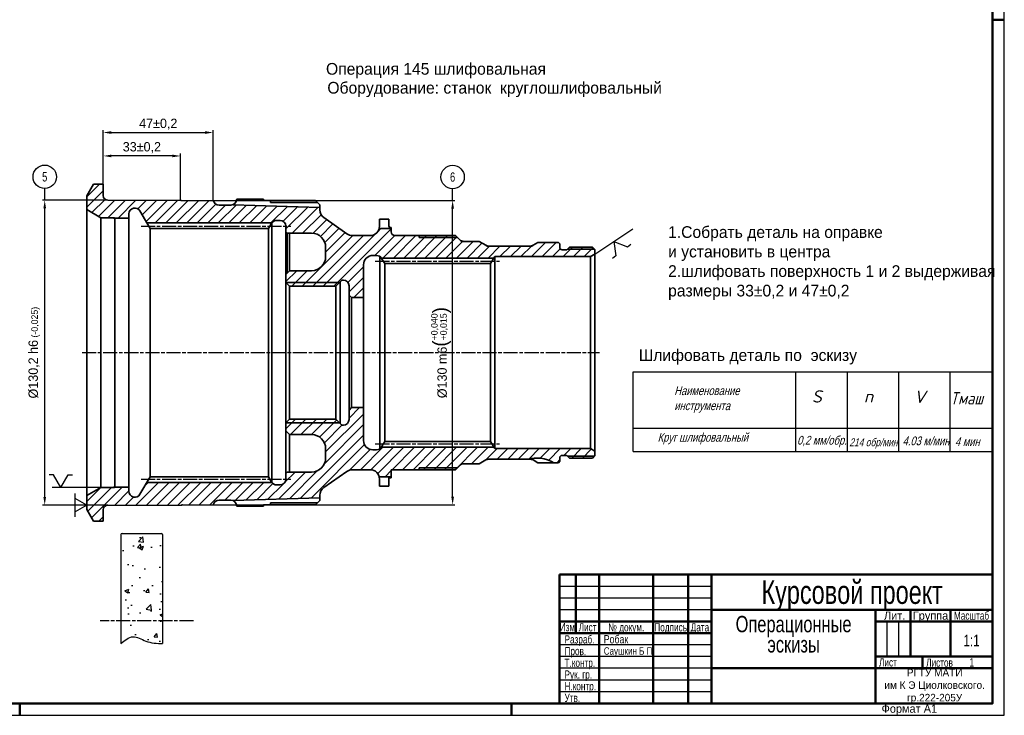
# Model space of a CAD drawing. Header units: millimetres. Extents: x 0 to 841, y 0 to 594.
# Tile 3 of 4: x 420 to 841, y 0 to 297. Entities that reach past the tile are written whole.
import ezdxf
from ezdxf.enums import TextEntityAlignment as Align

# ---------------------------------------------------------------- set-up
doc = ezdxf.new("R2010")
doc.units = ezdxf.units.MM
doc.linetypes.add('AM_ISO08W050x2', pattern=[9, 6, -0.75, 1.5, -0.75])
for name, color, linetype, lineweight in [('AM_4', 3, 'Continuous', 25), ('AM_5', 3, 'Continuous', 25), ('AM_6', 2, 'Continuous', 35), ('AM_7', 4, 'AM_ISO08W050x2', 25), ('AM_8', 1, 'Continuous', 25), ('AM_BOR', 7, 'Continuous', 50)]:
    doc.layers.add(name, color=color, linetype=linetype, lineweight=lineweight)
doc.styles.get("Standard").update_dxf_attribs({"font": 'aaa.shx'})
doc.styles.add('USER2', font='SIMPLEX.SHX')
doc.dimstyles.new('AM_ISO', dxfattribs={"dimtxt": 4, "dimasz": 3.5, "dimexe": 1, "dimexo": 0, "dimgap": 1.25, "dimtad": 1, "dimzin": 9, "dimtxsty": 'Standard', "dimcen": 0, "dimclrd": 3, "dimclre": 3, "dimclrt": 7, "dimadec": 0, "dimazin": 3, "dimtp": 0.1, "dimtm": 0.1, "dimtfac": 0.71, "dimtmove": 0, "dimatfit": 2, "dimldrblk": 'Сварка пр', "dimfxl": 0, "dimlwd": -1, "dimlwe": -1, "dimarcsym": 0})

# ---------------------------------------------------------------- blocks, each defined once
blk = doc.blocks.new('центровка')
at = {"color": 7}
for p, q in [((5.41, 3.12), (5.41, 5)), ((0, 0), (5.41, 3.12)), ((0, 0), (5.41, -3.12)), ((5.41, -3.12), (5.41, -5))]:
    blk.add_line(p, q, dxfattribs=at)
blk = doc.blocks.new('опора')
for p, q in [((0, 0), (-2.89, -5)), ((0, 0), (2.89, -5)), ((5, -5), (-5, -5))]:
    blk.add_line(p, q)
blk = doc.blocks.new('*D13')
at = {"layer": 'AM_5', "color": 3}
for p, q in [((503.13, 219.81), (606.36, 219.81)), ((605.36, 93.31), (605.36, 216.31)), ((503.13, 89.81), (606.36, 89.81))]:
    blk.add_line(p, q, dxfattribs=at)
for points in [[(604.78, 216.31), (605.94, 216.31), (605.36, 219.81)], [(604.78, 93.31), (605.94, 93.31), (605.36, 89.81)]]:
    blk.add_solid(points, dxfattribs=at)
at = {"layer": 'Defpoints', "color": 0}
for p in [(503.13, 219.81), (605.36, 219.81), (503.13, 89.81)]:
    blk.add_point(p, dxfattribs=at)
at = {"layer": 'AM_5', "color": 7, "insert": (600.41, 154.81), "char_height": 4, "attachment_point": 5, "rotation": 90}
blk.add_mtext('%%c130{}{ m6\\C2;{\\H1.5x;(}{\\H.7x;\\S+0,040^ +0,015;}{\\H1.5x;)}}', dxfattribs=at)
blk = doc.blocks.new('Сварка пр')
blk.add_hatch(color=3).paths.add_polyline_path([(-1.2, 0), (-1.2, -0.2), (0, 0)])
at = {"color": 3}
blk.add_lwpolyline([(0, 0), (-1.2, 0), (-1.2, -0.2), (0, 0)], dxfattribs=at)
blk = doc.blocks.new('*D14')
at = {"layer": 'AM_5', "color": 3}
for p, q in [((458.13, 219.91), (430.13, 219.91)), ((431.13, 93.21), (431.13, 216.41)), ((458.13, 89.71), (430.13, 89.71))]:
    blk.add_line(p, q, dxfattribs=at)
for points in [[(430.55, 216.41), (431.71, 216.41), (431.13, 219.91)], [(430.55, 93.21), (431.71, 93.21), (431.13, 89.71)]]:
    blk.add_solid(points, dxfattribs=at)
at = {"layer": 'Defpoints', "color": 0}
for p in [(431.13, 219.91), (458.13, 219.91), (458.13, 89.71)]:
    blk.add_point(p, dxfattribs=at)
at = {"layer": 'AM_5', "color": 7, "insert": (426.58, 154.81), "char_height": 4, "attachment_point": 5, "rotation": 90}
blk.add_mtext('%%c130,2{}{ h6{\\H1.5x;}{\\C2;\\H.7x;\\S^  (-0,025);}', dxfattribs=at)
blk = doc.blocks.new('*D15')
at = {"layer": 'AM_5', "color": 3}
for p, q in [((456.13, 226.81), (456.13, 239.81)), ((489.13, 219.91), (489.13, 239.81)), ((485.63, 238.81), (459.63, 238.81))]:
    blk.add_line(p, q, dxfattribs=at)
for points in [[(459.63, 239.39), (459.63, 238.23), (456.13, 238.81)], [(485.63, 239.39), (485.63, 238.23), (489.13, 238.81)]]:
    blk.add_solid(points, dxfattribs=at)
at = {"layer": 'Defpoints', "color": 0}
for p in [(456.13, 238.81), (456.13, 226.81), (489.13, 219.91)]:
    blk.add_point(p, dxfattribs=at)
at = {"layer": 'AM_5', "color": 7, "insert": (472.63, 242.36), "char_height": 4, "attachment_point": 5}
blk.add_mtext('33{}{%%p0,2}', dxfattribs=at)
blk = doc.blocks.new('*D16')
at = {"layer": 'AM_5', "color": 3}
for p, q in [((456.13, 226.81), (456.13, 249.81)), ((459.63, 248.81), (499.63, 248.81)), ((503.13, 219.81), (503.13, 249.81))]:
    blk.add_line(p, q, dxfattribs=at)
for points in [[(459.63, 249.39), (459.63, 248.23), (456.13, 248.81)], [(499.63, 249.39), (499.63, 248.23), (503.13, 248.81)]]:
    blk.add_solid(points, dxfattribs=at)
at = {"layer": 'Defpoints', "color": 0}
for p in [(503.13, 248.81), (456.13, 226.81), (503.13, 219.81)]:
    blk.add_point(p, dxfattribs=at)
at = {"layer": 'AM_5', "color": 7, "insert": (479.63, 252.36), "char_height": 4, "attachment_point": 5}
blk.add_mtext('47{}{%%p0,2}', dxfattribs=at)
blk = doc.blocks.new('A1')
at = {"color": 7, "lineweight": 50}
blk.add_lwpolyline([(20, 5), (836, 5), (836, 589), (20, 589)], dxfattribs=at)
at = {"layer": 'AM_BOR', "color": 6}
for p, q in [((841, 297), (836, 297)), ((420.5, 0), (420.5, 5)), ((630.5, 0), (630.5, 5))]:
    blk.add_line(p, q, dxfattribs=at)
at = {"layer": 'AM_BOR', "color": 7}
blk.add_line((589, 5), (20, 5), dxfattribs=at)
at = {"layer": 'AM_BOR', "color": 6, "lineweight": 25}
blk.add_lwpolyline([(0, 0), (841, 0), (841, 594), (0, 594)], close=True, dxfattribs=at)
at = {"layer": 'AM_BOR', "color": 5, "lineweight": 35}
blk.add_text('Формат А1', height=3.5, dxfattribs=at).set_placement((788.55, 1.02))
at = {"layer": 'AM_BOR', "color": 7, "lineweight": 70, "ltscale": 0.75, "width": 0.75}
blk.add_attdef('NUMB', text='', height=7, rotation=180, dxfattribs=at).set_placement((55, 582), align=Align.MIDDLE_CENTER)
blk = doc.blocks.new('SHTAMP СТУДЕНТ')
at = {"color": 7, "lineweight": 50}
for q in [(0, 55), (-185, 0)]:
    blk.add_line((-185, 55), q, dxfattribs=at)
at = {"layer": 'AM_BOR', "color": 7, "lineweight": 50}
for p, q in [((-178, 30), (-178, 55)), ((-168, 0), (-168, 55)), ((-145, 0), (-145, 55)), ((-130, 0), (-130, 55)), ((-120, 0), (-120, 55)), ((-120, 40), (0, 40)), ((-50, 0), (-50, 40)), ((-35, 20), (-35, 40)), ((-18, 20), (-18, 40)), ((-185, 35), (-120, 35)), ((-50, 35), (0, 35)), ((-185, 30), (-120, 30)), ((-50, 20), (0, 20)), ((-30, 15), (-30, 20)), ((-120, 15), (0, 15))]:
    blk.add_line(p, q, dxfattribs=at)
at = {"layer": 'AM_BOR', "color": 6, "lineweight": 25}
for p, q in [((-120, 50), (-185, 50)), ((-120, 45), (-185, 45)), ((-120, 40), (-185, 40)), ((-45, 20), (-45, 35)), ((-40, 20), (-40, 35)), ((-120, 25), (-185, 25)), ((-120, 20), (-185, 20)), ((-120, 15), (-185, 15)), ((-120, 10), (-185, 10)), ((-120, 5), (-185, 5))]:
    blk.add_line(p, q, dxfattribs=at)
at = {"layer": 'AM_BOR', "color": 5, "lineweight": 35}
for s, p in [(' Лит.', (-42.5, 37.5)), ('Группа', (-26.5, 37.5))]:
    blk.add_text(s, height=3.5, dxfattribs=at).set_placement(p, align=Align.MIDDLE_CENTER)
at = {"layer": 'AM_BOR', "color": 5, "lineweight": 35, "width": 0.75}
for s, p in [('Масштаб', (-9, 37.5)), ('Изм', (-181.63, 32.59)), ('Лист', (-173, 32.5)), ('№ докум.', (-156.5, 32.5)), ('Подпись', (-137.5, 32.5)), ('Дата', (-125, 32.5))]:
    blk.add_text(s, height=3.5, dxfattribs=at).set_placement(p, align=Align.MIDDLE_CENTER)
for s, p in [('Разраб.', (-182.85, 25.6)), ('Пров.', (-182.85, 20.6)), ('Т.контр.', (-182.85, 15.6)), ('Лист', (-48.51, 15.78)), ('Листов', (-28.39, 15.68)), ('Рук. гр.', (-182.85, 10.6)), ('Н.контр.', (-182.85, 5.6)), ('Утв.', (-182.85, 0.6))]:
    blk.add_text(s, height=3.5, dxfattribs=at).set_placement(p)
at = {"layer": 'AM_BOR', "color": 7, "lineweight": 70, "ltscale": 0.75, "width": 0.75}
for tag, height, p in [('NUMB', 10, (-60, 47.5)), ('NAME1', 7, (-85, 35.75)), ('NAME2', 7, (-85, 27.45)), ('NAME3', 7, (-85, 19.15))]:
    blk.add_attdef(tag, text='', height=height, dxfattribs=at).set_placement(p, align=Align.MIDDLE_CENTER)
at = {"layer": 'AM_BOR', "color": 2, "width": 0.55}
blk.add_attdef('GEN-TITLE-DAT{2.7}', text='', height=3.5, dxfattribs=at).set_placement((-125, 27.5), align=Align.MIDDLE_CENTER)
at = {"layer": 'AM_BOR', "color": 7, "width": 0.75, "flags": 12}
blk.add_attdef('GEN-TITLE-SCA{40.5}', text='', height=5, dxfattribs=at).set_placement((-8.99, 24.38), align=Align.CENTER)
at = {"layer": 'AM_BOR', "color": 7, "lineweight": 35, "ltscale": 0.75, "width": 0.8}
blk.add_attdef('MASS', text='', height=5, dxfattribs=at).set_placement((-26.45, 24.38), align=Align.CENTER)
at = {"layer": 'AM_BOR', "color": 1, "lineweight": 35, "ltscale": 0.75, "width": 0.8}
for tag, p in [('RAZRAB', (-166.08, 25.67)), ('PROVER', (-166.08, 20.78))]:
    blk.add_attdef(tag, p, '', height=3.5, dxfattribs=at)
at = {"layer": 'AM_BOR', "color": 1, "lineweight": 35, "ltscale": 0.75, "width": 0.75}
for tag, p in [('LIST', (-35.97, 15.87)), ('LISTOV', (-8.91, 15.73))]:
    blk.add_attdef(tag, text='', height=3.5, dxfattribs=at).set_placement(p, align=Align.CENTER)
at = {"layer": 'AM_BOR', "color": 7, "lineweight": 50, "ltscale": 0.75, "width": 0.75}
for tag, p in [('MATER1', (-98.43, 8.52)), ('MATER2', (-98.43, 1.52))]:
    blk.add_attdef(tag, p, '', height=5, dxfattribs=at)
blk.add_attdef('MATER', text='', height=5, dxfattribs=at).set_placement((-101.07, 5.22), align=Align.RIGHT)
at = {"layer": 'AM_BOR', "color": 2, "width": 0.65}
blk.add_attdef('GEN-TITLE-DWG{40.5}', (-184, -4), '', height=3, dxfattribs=at)
blk = doc.blocks.new('поверхность1')
at = {"color": 3}
blk.add_line((0, 0), (0, 5), dxfattribs=at)
blk.add_circle((0, 10), 5, dxfattribs=at)
at = {"width": 0.75}
blk.add_attdef('НОМ', text='', height=4, dxfattribs=at).set_placement((0, 10), align=Align.MIDDLE_CENTER)

msp = doc.modelspace()

# ---------------------------------------------------------------- hatches: boundary and pattern name
at = {"layer": 'AM_6'}
h = msp.add_hatch(dxfattribs=at)
h.set_pattern_fill('ANSI31', color=256, style=0)
h.set_pattern_definition([(45, (-326.3605, -244.2527), (-2.245064, 2.245064), [])])
h.paths.add_polyline_path([(558.6845, 123.8098, -0.25365337), (557.3643, 124.5737), (555.5289, 126.4091), (535.7289, 126.4091), (534.1289, 124.8091), (534.1289, 121.4091), (535.7289, 119.8091), (545.1289, 119.8091, -0.41421356), (551.1289, 113.8091), (551.1289, 109.8091, -0.41421356), (545.1289, 103.8091), (534.7289, 103.8091), (534.1289, 103.2091), (534.1289, 100.8091, -0.41421356), (531.6289, 98.3091), (530.2074, 98.3091, -0.24906942), (528.1362, 99.4091), (474.7433, 99.4091), (471.794, 94.3008, -0.76732699), (467.1289, 95.5508), (467.1289, 97.3091), (461.1289, 97.3091, -0.11323701), (460.693, 97.2091), (455.1289, 97.2091), (449.1289, 93.745), (449.1289, 87.8091), (452.0157, 82.8091), (456.1289, 82.8091), (456.1289, 87.7091, -0.41421356), (458.1289, 89.7091), (489.5991, 89.7091, -0.1460704), (490.1624, 89.8091), (503.1289, 89.8091, -0.35639396), (505.5784, 91.8091), (510.6289, 91.8091, -0.09735809), (511.5752, 91.6231), (548.6289, 92.8092), (548.6289, 93.8757, -0.24469844), (550.3346, 97.1523), (560.2366, 104.0858, -0.15391472), (562.5309, 104.8091), (570.1289, 104.8091, -0.34199871), (574.0019, 101.8091), (579.1289, 101.8091), (579.1289, 104.8091), (606.6289, 104.8091), (608.3967, 106.5769, -0.19891237), (610.1645, 107.3091), (616.6648, 107.3091), (619.5488, 108.9742, -0.1316525), (620.7988, 109.3091), (636.9756, 109.3091, 0.0599764), (637.5689, 109.3806, -0.19282111), (648.6122, 107.8091), (650.5289, 107.8091), (651.1289, 108.4091), (651.1289, 109.9091, -0.41421356), (652.1289, 110.9091), (653.7147, 110.9091, -0.19891237), (654.4218, 110.6163), (655.2289, 109.8091), (665.1289, 109.8091), (666.1289, 110.8091), (666.1289, 112.7091), (664.2237, 113.8091), (623.3289, 113.8091), (622.9825, 114.4091), (574.9576, 114.4091, -0.24906942), (572.8863, 113.3091), (571.3289, 113.3091, -0.41421356), (567.3289, 117.3091), (567.3289, 131.3091), (562.1289, 131.3091), (561.1289, 130.3091), (561.1289, 126.3091, -0.40771907)])
h.paths.add_polyline_path([(560.2366, 205.5325), (550.3346, 212.4659, -0.24469844), (548.6289, 215.7426), (548.6289, 216.8091), (511.5752, 217.9952, -0.09735809), (510.6289, 217.8091), (505.5784, 217.8091, -0.35639396), (503.1289, 219.8091), (489.5648, 219.8091, -0.11323701), (489.1289, 219.9091), (458.1289, 219.9091, -0.41421356), (456.1289, 221.9091), (456.1289, 226.8091), (452.0157, 226.8091), (449.1289, 221.8091), (449.1289, 215.8732), (455.1289, 212.4091), (460.693, 212.4091, -0.11323701), (461.1289, 212.3091), (467.1289, 212.3091), (467.1289, 214.0675, -0.76732699), (471.794, 215.3175), (474.7433, 210.2091), (528.1362, 210.2091, -0.24906942), (530.2074, 211.3091), (531.6289, 211.3091, -0.41421356), (534.1289, 208.8091), (534.1289, 206.4091), (534.7289, 205.8091), (545.1289, 205.8091, -0.41421356), (551.1289, 199.8091), (551.1289, 195.8091, -0.41421356), (545.1289, 189.8091), (535.7289, 189.8091), (534.1289, 188.2091), (534.1289, 184.8091), (535.7289, 183.2091), (555.5289, 183.2091), (557.3643, 185.0446, -0.25365337), (558.6845, 185.8085, -0.40771907), (561.1289, 183.3091), (561.1289, 179.3091), (562.1289, 178.3091), (567.3289, 178.3091), (567.3289, 192.3091, -0.41421356), (571.3289, 196.3091), (572.8863, 196.3091, -0.24906942), (574.9576, 195.2091), (622.9825, 195.2091), (623.3289, 195.8091), (664.2237, 195.8091), (666.1289, 196.9091), (666.1289, 198.8091), (665.1289, 199.8091), (655.2289, 199.8091), (654.4218, 199.002, -0.19891237), (653.7147, 198.7091), (652.1289, 198.7091, -0.41421356), (651.1289, 199.7091), (651.1289, 201.2091), (650.5289, 201.8091), (641.727, 201.8091), (639.709, 200.6441, -0.1316525), (638.459, 200.3091), (620.7988, 200.3091, -0.1316525), (619.5488, 200.6441), (616.6648, 202.3091), (610.1645, 202.3091, -0.19891237), (608.3967, 203.0414), (606.6289, 204.8091), (579.1289, 204.8091), (579.1289, 207.8091), (574.0019, 207.8091, -0.34199871), (570.1289, 204.8091), (562.5309, 204.8091, -0.15391472)])
at = {"layer": 'AM_8'}
h = msp.add_hatch(dxfattribs=at)
h.set_pattern_fill('AR-CONC', color=256, scale=0.1, style=0)
edge = h.paths.add_edge_path()
edge.add_line((481.4724, 77.5922), (463.6563, 77.5922))
edge.add_line((463.6563, 77.5922), (463.6563, 30.5647))
edge.add_spline(control_points=[(463.6563, 30.5647), (465.3322, 31.9738), (468.6492, 34.7628), (474.7248, 30.8247), (479.0564, 30.6577), (481.4724, 30.5647)], knot_values=[0, 0, 0, 0, 5.89661697, 11.67020847, 18.95181799, 18.95181799, 18.95181799, 18.95181799], degree=3, periodic=0)
edge.add_line((481.4724, 30.5647), (481.4724, 77.5922))

# ---------------------------------------------------------------- linework, layer by layer
for p, q in [((458.1289, 219.9091), (489.1289, 219.9091)), ((489.5648, 219.8091), (503.1289, 219.8091)), ((682.5349, 112.5989), (682.5349, 146.5785)), ((682.5349, 146.5785), (836, 146.5785)), ((751.8648, 146.5785), (751.8648, 112.5989)), ((751.8648, 146.5785), (751.8648, 116.8431)), ((773.8361, 146.5785), (773.8361, 112.5989)), ((795.8074, 146.5785), (795.8074, 112.5989)), ((817.7787, 146.5785), (817.7787, 112.5989)), ((836, 146.5785), (836, 112.5989)), ((682.5349, 122.5989), (836, 122.5989)), ((682.5349, 112.5989), (836, 112.5989)), ((458.1289, 89.7091), (489.5991, 89.7091)), ((489.5648, 89.8091), (503.1289, 89.8091)), ((463.6563, 77.0922), (463.6563, 30.5647)), ((464.1563, 77.5922), (480.9724, 77.5922)), ((481.4724, 77.0922), (481.4724, 30.5647))]:
    msp.add_line(p, q)
for centre, start, end in [((464.1563, 77.0922), 90, 180), ((480.9724, 77.0922), 0, 90)]:
    msp.add_arc(centre, 0.5, start, end)
at = {"layer": 'AM_4'}
msp.add_line((666.1289, 196.9091), (682.3937, 207.7467), dxfattribs=at)
msp.add_spline([(463.6563, 30.5647), (468.7925, 33.4611), (474.27, 31.636), (481.4724, 30.5647)], degree=3, dxfattribs=at)
at = {"layer": 'AM_5'}
msp.add_line((455.1289, 97.2091), (434.2718, 97.2091), dxfattribs=at)
at = {"layer": 'AM_6'}
for p, q in [((452.0157, 226.8091), (449.1289, 221.8091)), ((452.0157, 226.8091), (456.1289, 226.8091)), ((456.1289, 226.8091), (456.1289, 221.9091)), ((449.1289, 221.8091), (449.1289, 87.8091)), ((513.1289, 220.3091), (513.1289, 220.4091)), ((513.1289, 220.4091), (524.6289, 220.4091)), ((524.6289, 220.4091), (524.6285, 219.8065)), ((524.6285, 219.8065), (546.7289, 219.8089)), ((527.6289, 219.8068), (527.6289, 218.9868)), ((527.6289, 218.9868), (547.5511, 218.9868)), ((546.7289, 219.8089), (548.6289, 217.9091)), ((449.1289, 215.8732), (455.1289, 212.4091)), ((476.1289, 207.8091), (471.794, 215.3175)), ((510.6289, 217.8091), (505.5784, 217.8091)), ((511.5752, 217.9952), (548.6289, 216.8091)), ((548.6289, 217.9091), (548.6289, 215.7426)), ((455.1289, 212.4091), (460.693, 212.4091)), ((455.1289, 212.4091), (455.1289, 97.2091)), ((460.5648, 212.3091), (467.1289, 212.3091)), ((461.1289, 212.3091), (461.1289, 98.2091)), ((467.1289, 214.0675), (467.1289, 95.5508)), ((531.6289, 211.3091), (530.2074, 211.3091)), ((550.3346, 212.4659), (560.2366, 205.5325)), ((574.1289, 211.8091), (574.1289, 208.8091)), ((574.1289, 211.8091), (578.1289, 211.8091)), ((578.1289, 211.8091), (578.1289, 208.9091)), ((474.7433, 210.2091), (528.1362, 210.2091)), ((476.1289, 207.8091), (526.7433, 207.8091)), ((476.1289, 207.8091), (476.1289, 101.8091)), ((528.0423, 210.0591), (526.7433, 207.8091)), ((526.7433, 207.8091), (526.7433, 101.8091)), ((528.1289, 210.1984), (528.1289, 99.4199)), ((534.1289, 208.8091), (534.1289, 100.8091)), ((534.1289, 206.4091), (534.7289, 205.8091)), ((574.0019, 207.8091), (579.1289, 207.8091)), ((578.7289, 208.3091), (579.1289, 208.3091)), ((579.1289, 208.3091), (579.1289, 206.4091)), ((534.7289, 205.8091), (545.1289, 205.8091)), ((534.7289, 205.8091), (534.7289, 188.8091)), ((535.7289, 189.8091), (535.7289, 205.8091)), ((562.5309, 204.8091), (570.1289, 204.8091)), ((580.7289, 204.8091), (606.6289, 204.8091)), ((591.1289, 204.8091), (591.1289, 203.9891)), ((591.1289, 203.9891), (607.4489, 203.9891)), ((606.6289, 204.8091), (608.3967, 203.0414)), ((608.3967, 203.0414), (609.1289, 202.3091)), ((609.1289, 202.3091), (610.1645, 202.3091)), ((610.1645, 202.3091), (616.6648, 202.3091)), ((619.5488, 200.6441), (616.6648, 202.3091)), ((551.1289, 199.8091), (551.1289, 195.8091)), ((620.1289, 200.3091), (619.5488, 200.6441)), ((620.1289, 200.3091), (620.7988, 200.3091)), ((620.7988, 200.3091), (638.459, 200.3091)), ((638.459, 200.3091), (639.1289, 200.3091)), ((639.1289, 200.3091), (639.709, 200.6441)), ((639.709, 200.6441), (641.727, 201.8091)), ((641.727, 201.8091), (650.5289, 201.8091)), ((650.5289, 201.8091), (651.1289, 201.2091)), ((651.1289, 201.2091), (651.1289, 199.7091)), ((652.1289, 198.7091), (653.7147, 198.7091)), ((654.4087, 198.9891), (665.9489, 198.9891)), ((655.2289, 199.8091), (654.4218, 199.002)), ((655.2289, 199.8091), (665.1289, 199.8091)), ((665.1289, 199.8091), (666.1289, 198.8091)), ((666.1289, 198.8091), (666.1289, 110.8091)), ((571.3289, 196.3091), (572.8863, 196.3091)), ((574.3297, 195.8504), (574.3297, 113.7679)), ((574.9648, 195.2091), (622.9825, 195.2091)), ((575.0514, 195.0591), (576.3504, 192.8091)), ((623.3289, 195.8091), (621.5969, 192.8091)), ((623.3289, 195.8091), (664.2237, 195.8091)), ((623.3289, 195.8091), (623.3289, 113.8091)), ((664.2237, 195.8091), (666.1289, 196.9091)), ((664.2237, 195.8091), (664.2237, 113.8091)), ((535.7289, 189.8091), (534.1289, 188.2091)), ((535.7289, 189.8091), (545.1289, 189.8091)), ((567.3289, 192.3091), (567.3289, 117.3091)), ((576.3504, 192.8091), (621.5969, 192.8091)), ((576.3504, 192.8091), (576.3504, 116.8091)), ((621.5969, 192.8091), (621.5969, 116.8091)), ((534.1289, 184.8091), (535.7289, 183.2091)), ((534.1289, 184.8091), (557.1289, 184.8091)), ((535.7289, 183.2091), (555.5289, 183.2091)), ((535.7289, 183.2091), (535.7289, 126.4091)), ((557.3643, 185.0446), (555.5289, 183.2091)), ((555.5289, 183.2091), (555.5289, 126.4091)), ((557.3643, 185.0446), (557.3643, 124.5737)), ((561.1289, 183.3091), (561.1289, 126.3091)), ((561.1289, 179.3091), (562.1289, 178.3091)), ((562.1289, 178.3091), (567.3289, 178.3091)), ((562.1289, 178.3091), (562.1289, 131.3091)), ((561.1289, 130.3091), (562.1289, 131.3091)), ((562.1289, 131.3091), (567.3289, 131.3091)), ((534.1289, 124.8091), (535.7289, 126.4091)), ((535.7289, 126.4091), (555.5289, 126.4091)), ((557.3643, 124.5737), (555.5289, 126.4091)), ((534.1289, 124.8091), (557.1289, 124.8091)), ((535.7289, 119.8091), (534.1289, 121.4091)), ((535.7289, 119.8091), (545.1289, 119.8091)), ((535.7289, 119.8091), (535.7289, 103.8091)), ((551.1289, 109.8091), (551.1289, 113.8091)), ((574.9648, 114.4091), (622.9825, 114.4091)), ((575.0514, 114.5591), (576.3504, 116.8091)), ((576.3504, 116.8091), (621.5969, 116.8091)), ((623.3289, 113.8091), (621.5969, 116.8091)), ((623.3289, 113.8091), (664.2237, 113.8091)), ((664.2237, 113.8091), (666.1289, 112.7091)), ((571.3289, 113.3091), (572.8863, 113.3091)), ((651.1289, 108.4091), (651.1289, 109.9091)), ((652.1289, 110.9091), (653.7147, 110.9091)), ((654.4087, 110.6291), (665.9489, 110.6291)), ((655.2289, 109.8091), (654.4218, 110.6163)), ((655.2289, 109.8091), (665.1289, 109.8091)), ((665.1289, 109.8091), (666.1289, 110.8091)), ((591.1289, 104.8091), (591.1289, 105.6291)), ((591.1289, 105.6291), (607.4489, 105.6291)), ((606.6289, 104.8091), (608.3967, 106.5769)), ((610.1645, 107.3091), (616.6648, 107.3091)), ((619.5488, 108.9742), (616.6648, 107.3091)), ((620.1289, 109.3091), (619.5488, 108.9742)), ((620.1289, 109.3091), (620.7988, 109.3091)), ((620.7988, 109.3091), (638.459, 109.3091)), ((638.459, 109.3091), (639.1289, 109.3091)), ((639.1289, 109.3091), (639.709, 108.9742)), ((639.709, 108.9742), (641.727, 107.8091)), ((641.727, 107.8091), (650.5289, 107.8091)), ((650.5289, 107.8091), (651.1289, 108.4091)), ((476.1289, 101.8091), (471.794, 94.3008)), ((476.1289, 101.8091), (526.7433, 101.8091)), ((476.1289, 101.8091), (526.7433, 101.8091)), ((528.0423, 99.5591), (526.7433, 101.8091)), ((534.1289, 103.2091), (534.7289, 103.8091)), ((534.1289, 103.2091), (534.7289, 103.8091)), ((534.7289, 103.8091), (545.1289, 103.8091)), ((550.3346, 97.1523), (560.2366, 104.0858)), ((562.5309, 104.8091), (570.1289, 104.8091)), ((574.0019, 101.8091), (579.1289, 101.8091)), ((578.1289, 101.3091), (579.1289, 101.3091)), ((578.1289, 97.8091), (578.1289, 101.3091)), ((579.1289, 101.3091), (579.1289, 104.8091)), ((579.1289, 104.8091), (606.6289, 104.8091)), ((449.1289, 93.745), (455.1289, 97.2091)), ((455.1289, 97.2091), (460.693, 97.2091)), ((460.5648, 97.3091), (467.1289, 97.3091)), ((461.1289, 98.2091), (461.1289, 97.3091)), ((474.7433, 99.4091), (528.1362, 99.4091)), ((476.1289, 99.4091), (526.7433, 99.4091)), ((531.6289, 98.3091), (530.2074, 98.3091)), ((574.1289, 97.8091), (574.1289, 100.8091)), ((574.1289, 97.8091), (578.1289, 97.8091)), ((511.5497, 91.6223), (548.6289, 92.8092)), ((548.6289, 91.7091), (548.6289, 93.8757)), ((510.6289, 91.8091), (505.5784, 91.8091)), ((513.1289, 89.3091), (513.1289, 89.2091)), ((513.129, 89.2091), (524.6289, 89.2091)), ((524.6285, 89.8118), (546.7289, 89.8094)), ((524.6289, 89.2091), (524.6285, 89.8118)), ((527.6286, 90.6315), (547.5489, 90.6293)), ((527.6286, 89.8115), (527.6286, 90.6315)), ((546.7289, 89.8094), (548.6289, 91.7091)), ((452.0157, 82.8091), (449.1289, 87.8091)), ((456.1289, 82.8091), (456.1289, 87.7091)), ((452.0157, 82.8091), (456.1289, 82.8091))]:
    msp.add_line(p, q, dxfattribs=at)
for centre, radius, start, end in [((458.1289, 221.9091), 2, 180, 270), ((489.5648, 220.8091), 1, 244.158067, 270), ((505.5784, 220.3091), 2.5, 191.536959, 270), ((510.6289, 220.3091), 2.5, 270, 0), ((469.6289, 214.0675), 2.5, 30, 180), ((552.6289, 215.7426), 4, 180, 235), ((460.693, 211.4091), 1, 64.158067, 90), ((530.2074, 208.8091), 2.5, 90, 150), ((531.6289, 208.8091), 2.5, 0, 90), ((570.1289, 208.8091), 4, 270, 0), ((578.7289, 208.9091), 0.6, 180, 270), ((580.7289, 206.4091), 1.6, 180, 270), ((545.1289, 199.8091), 6, 0, 90), ((562.5309, 208.8091), 4, 235, 270), ((610.1645, 204.8091), 2.5, 225, 270), ((620.7988, 202.8091), 2.5, 240, 270), ((638.459, 202.8091), 2.5, 270, 300), ((652.1289, 199.7091), 1, 180, 270), ((653.7147, 199.7091), 1, 270, 315), ((545.1289, 195.8091), 6, 270, 0), ((571.3289, 192.3091), 4, 90, 180), ((572.8863, 193.8091), 2.5, 30, 90), ((558.7289, 184.2091), 1.6, 91.591723, 148.524055), ((558.6289, 183.3091), 2.5, 0, 88.726636), ((558.6289, 126.3091), 2.5, 271.273364, 0), ((558.7289, 125.4091), 1.6, 211.475945, 268.408277), ((545.1289, 113.8091), 6, 0, 90), ((571.3289, 117.3091), 4, 180, 270), ((572.8863, 115.8091), 2.5, 270, 330), ((545.1289, 109.8091), 6, 270, 0), ((636.9756, 111.8091), 2.5, 270, 283.729133), ((641.1289, 94.8091), 15, 60.073565, 104.835112), ((652.1289, 109.9091), 1, 90, 180), ((653.7147, 109.9091), 1, 45, 90), ((610.1645, 104.8091), 2.5, 90, 135), ((620.7988, 106.8091), 2.5, 90, 120), ((638.459, 106.8091), 2.5, 60, 90), ((562.5309, 100.8091), 4, 90, 125), ((570.1289, 100.8091), 4, 0, 90), ((460.693, 98.2091), 1, 270, 295.841933), ((530.2074, 100.8091), 2.5, 210, 270), ((531.6289, 100.8091), 2.5, 270, 0), ((552.6289, 93.8757), 4, 125, 180), ((469.6289, 95.5508), 2.5, 180, 330), ((458.1289, 87.7091), 2, 90, 180), ((490.0483, 88.8157), 1, 90, 116.688031), ((505.5784, 89.3091), 2.5, 90, 168.463041), ((510.6289, 89.3091), 2.5, 0, 90)]:
    msp.add_arc(centre, radius, start, end, dxfattribs=at)
at = {"layer": 'AM_7'}
for p, q in [((472.2615, 208.8091), (536.2275, 208.8091)), ((572.3297, 193.8091), (625.3289, 193.8091)), ((447.1289, 154.8091), (668.1289, 154.8091)), ((572.3297, 115.8091), (625.3289, 115.8091)), ((472.2615, 100.8091), (536.2275, 100.8091)), ((494.6632, 40.2081), (454.8676, 40.2081))]:
    msp.add_line(p, q, dxfattribs=at)

# ---------------------------------------------------------------- block references
at = {"lineweight": 0}
msp.add_blockref('A1', (0, 0), dxfattribs=at)
for p, values in [((431.1313, 219.9091), {'НОМ': '5'}), ((605.359, 219.8091), {'НОМ': '6'})]:
    msp.add_blockref('поверхность1', p, dxfattribs=at).add_auto_attribs(values)
for name, p, rotation in [('центровка', (674.2613, 202.3279), 307.726770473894), ('центровка', (438.0622, 97.2091), 90), ('опора', (449.1289, 89.669), 270)]:
    msp.add_blockref(name, p, dxfattribs=dict(at, rotation=rotation))
ref = msp.add_blockref('SHTAMP СТУДЕНТ', (836, 5), dxfattribs=at)
ref.add_attrib('NUMB', 'Курсовой проект', dxfattribs={"layer": 'AM_BOR', "color": 7, "lineweight": 70, "ltscale": 0.75, "height": 10, "width": 0.75}).set_placement((776, 52.5), align=Align.MIDDLE_CENTER)
ref.add_attrib('RAZRAB', 'Робак', (669.9184, 30.6682), dxfattribs={"layer": 'AM_BOR', "color": 1, "lineweight": 35, "ltscale": 0.75, "height": 3.5, "width": 0.8})
ref.add_attrib('PROVER', 'Саушкин Б П', (669.9211, 25.7804), dxfattribs={"layer": 'AM_BOR', "color": 1, "lineweight": 35, "ltscale": 0.75, "height": 3.2, "width": 0.8})
ref.add_attrib('NAME1', 'Операционные', dxfattribs={"layer": 'AM_BOR', "color": 7, "lineweight": 70, "ltscale": 0.75, "height": 7, "width": 0.75}).set_placement((751, 38.8833), align=Align.MIDDLE_CENTER)
ref.add_attrib('NAME2', 'эскизы', dxfattribs={"layer": 'AM_BOR', "color": 7, "lineweight": 70, "ltscale": 0.75, "height": 7, "width": 0.75}).set_placement((751, 30.2334), align=Align.MIDDLE_CENTER)
ref.add_attrib('MATER1', '%%u', (737.5739, 13.5159), dxfattribs={"layer": 'AM_BOR', "color": 7, "lineweight": 50, "ltscale": 0.75, "height": 5, "width": 0.75})
ref.add_attrib('MATER2', '%%o', (737.5739, 6.5159), dxfattribs={"layer": 'AM_BOR', "color": 7, "lineweight": 50, "ltscale": 0.75, "height": 5, "width": 0.75})
ref.add_attrib('GEN-TITLE-SCA{40.5}', '1:1', dxfattribs={"layer": 'AM_BOR', "color": 7, "height": 5, "width": 0.75}).set_placement((827.0127, 29.3765), align=Align.CENTER)
ref.add_attrib('LISTOV', '1', dxfattribs={"layer": 'AM_BOR', "color": 1, "lineweight": 35, "ltscale": 0.75, "height": 3.5, "width": 0.75}).set_placement((827.0925, 20.7305), align=Align.CENTER)

# ---------------------------------------------------------------- texts
at = {"oblique": 15, "width": 0.8}
for s, height, p in [('Наименование ', 3.75, (700.0326, 136.6832)), ('инструмента', 3.75, (700.0326, 130.2547)), ('Круг шлифовальный', 3.75, (692.9322, 116.771)), ('0,2 мм/обр.', 3.75, (752.5212, 115.5118)), ('214 обр/мин', 3.375, (774.7829, 114.8425)), ('4.03 м/мин', 3.75, (797.5664, 115.2563)), ('4 мин', 3.75, (819.9118, 114.8865))]:
    msp.add_text(s, height=height, dxfattribs=at).set_placement(p)
at = {"style": 'USER2', "oblique": 15}
for s, p in [('S', (758.7624, 133.4797)), ('n', (781.0261, 133.4797)), ('V', (802.4258, 133.3179))]:
    msp.add_text(s, height=5.25, dxfattribs=at).set_placement(p)
at = {"style": 'USER2', "oblique": 15, "width": 0.8}
msp.add_text('Tмаш', height=5.25, dxfattribs=at).set_placement((817.7787, 132.6707))
at = {"layer": 'AM_6', "color": 7, "lineweight": 50}
for s, p in [('Операция 145 шлифовальная ', (551.2823, 273.5115)), ('Оборудование: станок  круглошлифовальный', (551.8637, 265.4291)), ('Шлифовать деталь по  эскизу', (684.9148, 151.2435))]:
    msp.add_text(s, height=5, dxfattribs=at).set_placement(p)
for s, insert, char_height, width, attachment_point in [('1.Собрать деталь на оправке\\Pи установить в центра\\P2.шлифовать поверхность 1 и 2 выдерживая\\Pразмеры 33%%p0,2 и 47%%p0,2', (697.3979, 208.8092), 5, 137.437876, 1), ('РГТУ МАТИ\\Pим К Э Циолковского.\\Pгр.222-205У', (811.249, 12.3365), 3.2, 50, 5)]:
    msp.add_mtext(s, dxfattribs=dict(at, insert=insert, char_height=char_height, width=width, attachment_point=attachment_point))

# ---------------------------------------------------------------- dimensions: what is measured, and where the dimension line sits
at = {"layer": 'AM_5'}
for base, p1, p2, angle, text, override, picture, middle in [((503.1289, 248.8091), (456.1289, 226.8091), (503.1289, 219.8091), 0, '<>{}{%%p0,2}', {"dimtp": 0.2, "dimtm": 0.2}, '*D16', (479.6289, 252.3595)), ((431.1313, 219.9091), (458.1289, 89.7091), (458.1289, 219.9091), 90, '<>{}{ h6{\\H1.5x;}{\\C2;\\H.7x;\\S^  (-0,025);}', {"dimpost": '%%c<>', "dimtp": 0, "dimtm": 0.02, "dimtdec": 3}, '*D14', (426.5813, 154.8091)), ((605.359, 219.8091), (503.1289, 89.8091), (503.1289, 219.8091), 90, '%%c<>{}{ m6\\C2;{\\H1.5x;(}{\\H.7x;\\S+0,040^ +0,015;}{\\H1.5x;)}}', {"dimtp": 0, "dimtm": 0.02, "dimtdec": 3}, '*D13', (600.4112, 154.8091))]:
    dim = msp.add_linear_dim(base=base, p1=p1, p2=p2, angle=angle, text=text, dimstyle='AM_ISO', override=override, dxfattribs=at)
    dim.commit()
    dim.dimension.update_dxf_attribs({"geometry": picture, "text_midpoint": middle})
dim = msp.add_linear_dim(base=(456.1289, 238.8091), p1=(489.1289, 219.9091), p2=(456.1289, 226.8091), text='<>{}{%%p0,2}', dimstyle='AM_ISO', override={"dimtp": 0.2, "dimtm": 0.2}, dxfattribs=at)
dim.commit()
dim.dimension.update_dxf_attribs({"geometry": '*D15', "text_midpoint": (472.6289, 242.3595)})

doc.saveas('drawing.dxf')
